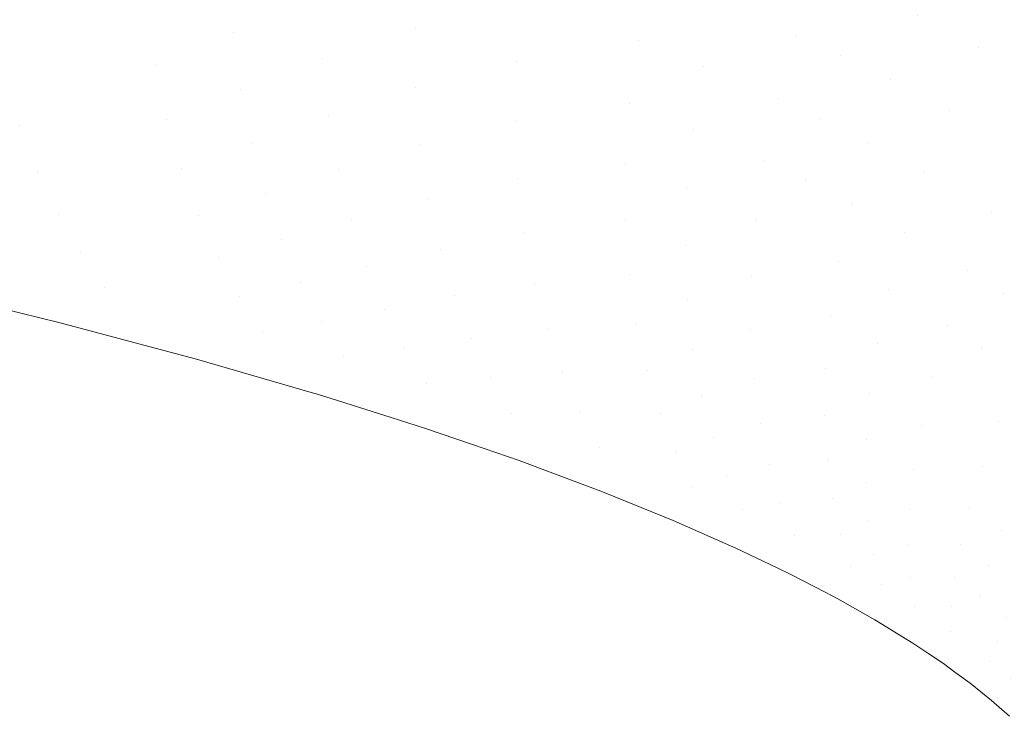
# Model space of a CAD drawing. Header units: centimetres. Extents: x -68 to 68, y -30 to 21.
# Tile 18 of 27: x 60.44 to 63.18, y 15.9 to 17.84. Entities that reach past the tile are written whole.
import ezdxf

# ---------------------------------------------------------------- set-up
doc = ezdxf.new("R2010")
doc.units = ezdxf.units.CM
doc.header["$LTSCALE"] = 2.54
doc.layers.add('Lucido design-1', color=7, linetype='Continuous')

# ---------------------------------------------------------------- blocks, each defined once
blk = doc.blocks.new('Gruppo-1')
at = {"color": 1, "linetype": 'Continuous', "lineweight": 9}
for points, invisible_edges in [([(61.2833, 18.0678, 171.862), (61.2754, 17.8956, 171.8227), (61.5378, 17.8153, 172.1847)], 11), ([(61.5378, 17.8153, 172.1847), (61.5497, 17.9882, 172.2266), (61.2833, 18.0678, 171.862)], 11), ([(61.8674, 18.0732, 172.6337), (61.8366, 17.8952, 172.5974), (62.1582, 17.7798, 172.9801)], 11), ([(62.1582, 17.7798, 172.9801), (62.1966, 17.9581, 173.0212), (61.8674, 18.0732, 172.6337)], 11), ([(62.4421, 18.0662, 173.2556), (62.3845, 17.8856, 173.2231), (62.598, 17.7956, 173.433)], 11), ([(62.598, 17.7956, 173.433), (62.6625, 17.9755, 173.4691), (62.4421, 18.0662, 173.2556)], 11), ([(60.7819, 18.0321, 171.1028), (60.7922, 17.8674, 171.0601), (61.0321, 17.8018, 171.4179)], 11), ([(61.0321, 17.8018, 171.4179), (61.0244, 17.9672, 171.4623), (60.7819, 18.0321, 171.1028)], 11), ([(63.0225, 18.0277, 173.7258), (62.9353, 17.8492, 173.7002), (63.1051, 17.7609, 173.8239)], 11), ([(63.1051, 17.7609, 173.8239), (63.1985, 17.9378, 173.852), (63.0225, 18.0277, 173.7258)], 11), ([(60.329, 17.9843, 170.3451), (60.3545, 17.8282, 170.2993), (60.8138, 17.7102, 171.0115)], 11), ([(60.8138, 17.7102, 171.0115), (60.7922, 17.8674, 171.0601), (60.329, 17.9843, 170.3451)], 11), ([(61.5497, 17.9882, 172.2266), (61.5378, 17.8153, 172.1847), (61.8195, 17.7217, 172.5517)], 11), ([(61.8195, 17.7217, 172.5517), (61.8366, 17.8952, 172.5974), (61.5497, 17.9882, 172.2266)], 11), ([(61.0244, 17.9672, 171.4623), (61.0321, 17.8018, 171.4179), (61.28, 17.7296, 171.776)], 11), ([(61.28, 17.7296, 171.776), (61.2754, 17.8956, 171.8227), (61.0244, 17.9672, 171.4623)], 11), ([(62.1966, 17.9581, 173.0212), (62.1582, 17.7798, 172.9801), (62.3407, 17.7075, 173.1786)], 11), ([(62.3407, 17.7075, 173.1786), (62.3845, 17.8856, 173.2231), (62.1966, 17.9581, 173.0212)], 11), ([(62.6625, 17.9755, 173.4691), (62.598, 17.7956, 173.433), (62.721, 17.7394, 173.5436)], 11), ([(62.721, 17.7394, 173.5436), (62.79, 17.9187, 173.582), (62.6625, 17.9755, 173.4691)], 11), ([(63.1985, 17.9378, 173.852), (63.1051, 17.7609, 173.8239), (63.3092, 17.644, 173.9511)], 11), ([(62.79, 17.9187, 173.582), (62.721, 17.7394, 173.5436), (62.8608, 17.6712, 173.659)], 11), ([(62.8608, 17.6712, 173.659), (62.9353, 17.8492, 173.7002), (62.79, 17.9187, 173.582)], 11), ([(61.2754, 17.8956, 171.8227), (61.28, 17.7296, 171.776), (61.5387, 17.6487, 172.135)], 11), ([(61.5387, 17.6487, 172.135), (61.5378, 17.8153, 172.1847), (61.2754, 17.8956, 171.8227)], 11), ([(61.8366, 17.8952, 172.5974), (61.8195, 17.7217, 172.5517), (62.1334, 17.6061, 172.9288)], 11), ([(62.1334, 17.6061, 172.9288), (62.1582, 17.7798, 172.9801), (61.8366, 17.8952, 172.5974)], 11), ([(62.3845, 17.8856, 173.2231), (62.3407, 17.7075, 173.1786), (62.547, 17.6183, 173.384)], 11), ([(62.547, 17.6183, 173.384), (62.598, 17.7956, 173.433), (62.3845, 17.8856, 173.2231)], 11), ([(60.7922, 17.8674, 171.0601), (60.8138, 17.7102, 171.0115), (61.0513, 17.6441, 171.3674)], 11), ([(61.0513, 17.6441, 171.3674), (61.0321, 17.8018, 171.4179), (60.7922, 17.8674, 171.0601)], 11), ([(62.9353, 17.8492, 173.7002), (62.8608, 17.6712, 173.659), (63.0236, 17.585, 173.7795)], 11), ([(63.0236, 17.585, 173.7795), (63.1051, 17.7609, 173.8239), (62.9353, 17.8492, 173.7002)], 11), ([(60.3545, 17.8282, 170.2993), (60.39, 17.6808, 170.2486), (60.8456, 17.5618, 170.958)], 11), ([(60.8456, 17.5618, 170.958), (60.8138, 17.7102, 171.0115), (60.3545, 17.8282, 170.2993)], 11), ([(61.0321, 17.8018, 171.4179), (61.0513, 17.6441, 171.3674), (61.2962, 17.5713, 171.723)], 11), ([(61.2962, 17.5713, 171.723), (61.28, 17.7296, 171.776), (61.0321, 17.8018, 171.4179)], 11), ([(61.5378, 17.8153, 172.1847), (61.5387, 17.6487, 172.135), (61.8151, 17.5546, 172.4978)], 11), ([(61.8151, 17.5546, 172.4978), (61.8195, 17.7217, 172.5517), (61.5378, 17.8153, 172.1847)], 11), ([(62.598, 17.7956, 173.433), (62.547, 17.6183, 173.384), (62.6653, 17.5631, 173.4917)], 11), ([(62.6653, 17.5631, 173.4917), (62.721, 17.7394, 173.5436), (62.598, 17.7956, 173.433)], 11), ([(62.1582, 17.7798, 172.9801), (62.1334, 17.6061, 172.9288), (62.3104, 17.5342, 173.1233)], 11), ([(62.3104, 17.5342, 173.1233), (62.3407, 17.7075, 173.1786), (62.1582, 17.7798, 172.9801)], 11), ([(62.721, 17.7394, 173.5436), (62.6653, 17.5631, 173.4917), (62.7993, 17.4963, 173.6038)], 11), ([(62.7993, 17.4963, 173.6038), (62.8608, 17.6712, 173.659), (62.721, 17.7394, 173.5436)], 11), ([(63.1051, 17.7609, 173.8239), (63.0236, 17.585, 173.7795), (63.2188, 17.4715, 173.9029)], 11), ([(63.2188, 17.4715, 173.9029), (63.3092, 17.644, 173.9511), (63.1051, 17.7609, 173.8239)], 11), ([(60.8138, 17.7102, 171.0115), (60.8456, 17.5618, 170.958), (61.0807, 17.4951, 171.3118)], 11), ([(61.0807, 17.4951, 171.3118), (61.0513, 17.6441, 171.3674), (60.8138, 17.7102, 171.0115)], 11), ([(61.28, 17.7296, 171.776), (61.2962, 17.5713, 171.723), (61.5512, 17.4898, 172.0788)], 11), ([(61.5512, 17.4898, 172.0788), (61.5387, 17.6487, 172.135), (61.28, 17.7296, 171.776)], 11), ([(61.8195, 17.7217, 172.5517), (61.8151, 17.5546, 172.4978), (62.1215, 17.439, 172.8687)], 11), ([(62.1215, 17.439, 172.8687), (62.1334, 17.6061, 172.9288), (61.8195, 17.7217, 172.5517)], 11), ([(62.3407, 17.7075, 173.1786), (62.3104, 17.5342, 173.1233), (62.5095, 17.446, 173.3236)], 11), ([(62.5095, 17.446, 173.3236), (62.547, 17.6183, 173.384), (62.3407, 17.7075, 173.1786)], 11), ([(60.39, 17.6808, 170.2486), (60.4341, 17.5429, 170.1941), (60.8862, 17.423, 170.9006)], 11), ([(60.8862, 17.423, 170.9006), (60.8456, 17.5618, 170.958), (60.39, 17.6808, 170.2486)], 11), ([(62.8608, 17.6712, 173.659), (62.7993, 17.4963, 173.6038), (62.9547, 17.4126, 173.7201)], 11), ([(62.9547, 17.4126, 173.7201), (63.0236, 17.585, 173.7795), (62.8608, 17.6712, 173.659)], 11), ([(59.9944, 17.6485, 169.4842), (60.0484, 17.5214, 169.4287), (60.4855, 17.415, 170.1368)], 11), ([(60.4855, 17.415, 170.1368), (60.4341, 17.5429, 170.1941), (59.9944, 17.6485, 169.4842)], 11), ([(61.0513, 17.6441, 171.3674), (61.0807, 17.4951, 171.3118), (61.3228, 17.4218, 171.6649)], 11), ([(61.3228, 17.4218, 171.6649), (61.2962, 17.5713, 171.723), (61.0513, 17.6441, 171.3674)], 11), ([(61.5387, 17.6487, 172.135), (61.5512, 17.4898, 172.0788), (61.8227, 17.3953, 172.4371)], 11), ([(61.8227, 17.3953, 172.4371), (61.8151, 17.5546, 172.4978), (61.5387, 17.6487, 172.135)], 11), ([(62.1334, 17.6061, 172.9288), (62.1215, 17.439, 172.8687), (62.2932, 17.3675, 173.0589)], 11), ([(62.2932, 17.3675, 173.0589), (62.3104, 17.5342, 173.1233), (62.1334, 17.6061, 172.9288)], 11), ([(62.547, 17.6183, 173.384), (62.5095, 17.446, 173.3236), (62.623, 17.3919, 173.428)], 11), ([(62.623, 17.3919, 173.428), (62.6653, 17.5631, 173.4917), (62.547, 17.6183, 173.384)], 11), ([(61.2962, 17.5713, 171.723), (61.3228, 17.4218, 171.6649), (61.5743, 17.3399, 172.0173)], 11), ([(61.5743, 17.3399, 172.0173), (61.5512, 17.4898, 172.0788), (61.2962, 17.5713, 171.723)], 11), ([(63.0236, 17.585, 173.7795), (62.9547, 17.4126, 173.7201), (63.1403, 17.3031, 173.8388)], 11), ([(63.1403, 17.3031, 173.8388), (63.2188, 17.4715, 173.9029), (63.0236, 17.585, 173.7795)], 11), ([(60.4341, 17.5429, 170.1941), (60.4855, 17.415, 170.1368), (60.9344, 17.2941, 170.8403)], 11), ([(60.9344, 17.2941, 170.8403), (60.8862, 17.423, 170.9006), (60.4341, 17.5429, 170.1941)], 11), ([(60.8456, 17.5618, 170.958), (60.8862, 17.423, 170.9006), (61.1191, 17.3558, 171.2523)], 11), ([(61.1191, 17.3558, 171.2523), (61.0807, 17.4951, 171.3118), (60.8456, 17.5618, 170.958)], 11), ([(61.8151, 17.5546, 172.4978), (61.8227, 17.3953, 172.4371), (62.1217, 17.2799, 172.8013)], 11), ([(62.1217, 17.2799, 172.8013), (62.1215, 17.439, 172.8687), (61.8151, 17.5546, 172.4978)], 11), ([(62.6653, 17.5631, 173.4917), (62.623, 17.3919, 173.428), (62.7508, 17.3269, 173.5361)], 11), ([(62.7508, 17.3269, 173.5361), (62.7993, 17.4963, 173.6038), (62.6653, 17.5631, 173.4917)], 11), ([(60.0484, 17.5214, 169.4287), (60.1084, 17.4045, 169.3713), (60.5431, 17.2972, 170.0774)], 11), ([(60.5431, 17.2972, 170.0774), (60.4855, 17.415, 170.1368), (60.0484, 17.5214, 169.4287)], 11), ([(62.3104, 17.5342, 173.1233), (62.2932, 17.3675, 173.0589), (62.4849, 17.2807, 173.2534)], 11), ([(62.4849, 17.2807, 173.2534), (62.5095, 17.446, 173.3236), (62.3104, 17.5342, 173.1233)], 11), ([(61.0807, 17.4951, 171.3118), (61.1191, 17.3558, 171.2523), (61.3586, 17.2819, 171.6027)], 11), ([(61.3586, 17.2819, 171.6027), (61.3228, 17.4218, 171.6649), (61.0807, 17.4951, 171.3118)], 11), ([(61.5512, 17.4898, 172.0788), (61.5743, 17.3399, 172.0173), (61.841, 17.2452, 172.3709)], 11), ([(61.841, 17.2452, 172.3709), (61.8227, 17.3953, 172.4371), (61.5512, 17.4898, 172.0788)], 11), ([(62.7993, 17.4963, 173.6038), (62.7508, 17.3269, 173.5361), (62.8985, 17.246, 173.6477)], 11), ([(62.8985, 17.246, 173.6477), (62.9547, 17.4126, 173.7201), (62.7993, 17.4963, 173.6038)], 11), ([(63.2188, 17.4715, 173.9029), (63.1403, 17.3031, 173.8388), (63.2475, 17.2349, 173.8969)], 11), ([(62.1215, 17.439, 172.8687), (62.1217, 17.2799, 172.8013), (62.288, 17.2091, 172.9868)], 11), ([(62.288, 17.2091, 172.9868), (62.2932, 17.3675, 173.0589), (62.1215, 17.439, 172.8687)], 11), ([(62.623, 17.3919, 173.428), (62.5095, 17.446, 173.3236), (62.4849, 17.2807, 173.2534)], 11), ([(60.4855, 17.415, 170.1368), (60.5431, 17.2972, 170.0774), (60.9889, 17.1755, 170.7779)], 11), ([(60.9889, 17.1755, 170.7779), (60.9344, 17.2941, 170.8403), (60.4855, 17.415, 170.1368)], 11), ([(60.8862, 17.423, 170.9006), (60.9344, 17.2941, 170.8403), (61.1652, 17.2265, 171.1899)], 11), ([(61.1652, 17.2265, 171.1899), (61.1191, 17.3558, 171.2523), (60.8862, 17.423, 170.9006)], 11), ([(61.3228, 17.4218, 171.6649), (61.3586, 17.2819, 171.6027), (61.6067, 17.1997, 171.9517)], 11), ([(61.6067, 17.1997, 171.9517), (61.5743, 17.3399, 172.0173), (61.3228, 17.4218, 171.6649)], 11), ([(62.9547, 17.4126, 173.7201), (62.8985, 17.246, 173.6477), (63.074, 17.1411, 173.761)], 11), ([(63.074, 17.1411, 173.761), (63.1403, 17.3031, 173.8388), (62.9547, 17.4126, 173.7201)], 11), ([(60.6056, 17.1896, 170.0168), (60.1084, 17.4045, 169.3713), (60.2415, 17.2009, 169.2532)], 11), ([(60.6056, 17.1896, 170.0168), (60.5431, 17.2972, 170.0774), (60.1084, 17.4045, 169.3713)], 11), ([(61.8227, 17.3953, 172.4371), (61.841, 17.2452, 172.3709), (62.1328, 17.1301, 172.7281)], 11), ([(62.1328, 17.1301, 172.7281), (62.1217, 17.2799, 172.8013), (61.8227, 17.3953, 172.4371)], 11), ([(62.4849, 17.2807, 173.2534), (62.7152, 17.1648, 173.4578), (62.623, 17.3919, 173.428)], 11), ([(62.7152, 17.1648, 173.4578), (62.7508, 17.3269, 173.5361), (62.623, 17.3919, 173.428)], 11), ([(61.1191, 17.3558, 171.2523), (61.1652, 17.2265, 171.1899), (61.4021, 17.1522, 171.5375)], 11), ([(61.4021, 17.1522, 171.5375), (61.3586, 17.2819, 171.6027), (61.1191, 17.3558, 171.2523)], 11), ([(62.2932, 17.3675, 173.0589), (62.288, 17.2091, 172.9868), (62.4725, 17.1239, 173.1751)], 11), ([(62.4725, 17.1239, 173.1751), (62.4849, 17.2807, 173.2534), (62.2932, 17.3675, 173.0589)], 11), ([(61.5743, 17.3399, 172.0173), (61.6067, 17.1997, 171.9517), (61.8688, 17.1049, 172.3004)], 11), ([(61.8688, 17.1049, 172.3004), (61.841, 17.2452, 172.3709), (61.5743, 17.3399, 172.0173)], 11), ([(62.7508, 17.3269, 173.5361), (62.7152, 17.1648, 173.4578), (62.8549, 17.087, 173.5643)], 11), ([(62.8549, 17.087, 173.5643), (62.8985, 17.246, 173.6477), (62.7508, 17.3269, 173.5361)], 11), ([(60.5431, 17.2972, 170.0774), (60.6056, 17.1896, 170.0168), (61.0485, 17.0671, 170.7143)], 11), ([(61.0485, 17.0671, 170.7143), (60.9889, 17.1755, 170.7779), (60.5431, 17.2972, 170.0774)], 11), ([(63.1403, 17.3031, 173.8388), (63.074, 17.1411, 173.761), (63.1749, 17.0762, 173.8161)], 11), ([(63.1749, 17.0762, 173.8161), (63.2475, 17.2349, 173.8969), (63.1403, 17.3031, 173.8388)], 11), ([(60.9344, 17.2941, 170.8403), (60.9889, 17.1755, 170.7779), (61.2177, 17.1075, 171.1254)], 11), ([(61.2177, 17.1075, 171.1254), (61.1652, 17.2265, 171.1899), (60.9344, 17.2941, 170.8403)], 11), ([(61.3586, 17.2819, 171.6027), (61.4021, 17.1522, 171.5375), (61.6471, 17.0697, 171.883)], 11), ([(61.6471, 17.0697, 171.883), (61.6067, 17.1997, 171.9517), (61.3586, 17.2819, 171.6027)], 11), ([(62.1217, 17.2799, 172.8013), (62.1328, 17.1301, 172.7281), (62.2939, 17.0602, 172.9086)], 11), ([(62.2939, 17.0602, 172.9086), (62.288, 17.2091, 172.9868), (62.1217, 17.2799, 172.8013)], 11), ([(62.4849, 17.2807, 173.2534), (62.4725, 17.1239, 173.1751), (62.6916, 17.0116, 173.3709)], 11), ([(62.6916, 17.0116, 173.3709), (62.7152, 17.1648, 173.4578), (62.4849, 17.2807, 173.2534)], 11), ([(61.841, 17.2452, 172.3709), (61.8688, 17.1049, 172.3004), (62.1537, 16.9905, 172.6505)], 11), ([(62.1537, 16.9905, 172.6505), (62.1328, 17.1301, 172.7281), (61.841, 17.2452, 172.3709)], 11), ([(62.8985, 17.246, 173.6477), (62.8549, 17.087, 173.5643), (63.0197, 16.9871, 173.6715)], 11), ([(63.0197, 16.9871, 173.6715), (63.074, 17.1411, 173.761), (62.8985, 17.246, 173.6477)], 11), ([(61.1652, 17.2265, 171.1899), (61.2177, 17.1075, 171.1254), (61.4523, 17.0329, 171.4704)], 11), ([(61.4523, 17.0329, 171.4704), (61.4021, 17.1522, 171.5375), (61.1652, 17.2265, 171.1899)], 11), ([(63.2475, 17.2349, 173.8969), (63.1749, 17.0762, 173.8161), (63.2864, 17.0005, 173.8682)], 11), ([(60.2415, 17.2009, 169.2532), (60.6719, 17.092, 169.9555), (60.6056, 17.1896, 170.0168)], 11), ([(60.6719, 17.092, 169.9555), (60.2415, 17.2009, 169.2532), (60.545, 16.9958, 169.3986)], 11), ([(60.2415, 17.2009, 169.2532), (60.3861, 17.0347, 169.1343), (60.545, 16.9958, 169.3986)], 9), ([(60.6056, 17.1896, 170.0168), (60.6719, 17.092, 169.9555), (61.1121, 16.9688, 170.6502)], 11), ([(61.1121, 16.9688, 170.6502), (61.0485, 17.0671, 170.7143), (60.6056, 17.1896, 170.0168)], 11), ([(61.6067, 17.1997, 171.9517), (61.6471, 17.0697, 171.883), (61.9047, 16.975, 172.2269)], 11), ([(61.9047, 16.975, 172.2269), (61.8688, 17.1049, 172.3004), (61.6067, 17.1997, 171.9517)], 11), ([(62.288, 17.2091, 172.9868), (62.2939, 17.0602, 172.9086), (62.4713, 16.9767, 173.0906)], 11), ([(62.4713, 16.9767, 173.0906), (62.4725, 17.1239, 173.1751), (62.288, 17.2091, 172.9868)], 11), ([(60.9889, 17.1755, 170.7779), (61.0485, 17.0671, 170.7143), (61.2755, 16.9988, 171.0597)], 11), ([(61.2755, 16.9988, 171.0597), (61.2177, 17.1075, 171.1254), (60.9889, 17.1755, 170.7779)], 11), ([(62.7152, 17.1648, 173.4578), (62.6916, 17.0116, 173.3709), (62.8232, 16.9372, 173.4719)], 11), ([(62.8232, 16.9372, 173.4719), (62.8549, 17.087, 173.5643), (62.7152, 17.1648, 173.4578)], 11), ([(61.4021, 17.1522, 171.5375), (61.4523, 17.0329, 171.4704), (61.6942, 16.9502, 171.8124)], 11), ([(61.6942, 16.9502, 171.8124), (61.6471, 17.0697, 171.883), (61.4021, 17.1522, 171.5375)], 11), ([(63.074, 17.1411, 173.761), (63.0197, 16.9871, 173.6715), (63.1142, 16.9258, 173.7235)], 11), ([(63.1142, 16.9258, 173.7235), (63.1749, 17.0762, 173.8161), (63.074, 17.1411, 173.761)], 11), ([(61.2177, 17.1075, 171.1254), (61.2755, 16.9988, 171.0597), (61.5077, 16.924, 171.4021)], 11), ([(61.5077, 16.924, 171.4021), (61.4523, 17.0329, 171.4704), (61.2177, 17.1075, 171.1254)], 11), ([(61.8688, 17.1049, 172.3004), (61.9047, 16.975, 172.2269), (62.183, 16.8614, 172.5698)], 11), ([(62.183, 16.8614, 172.5698), (62.1537, 16.9905, 172.6505), (61.8688, 17.1049, 172.3004)], 11), ([(62.1328, 17.1301, 172.7281), (62.1537, 16.9905, 172.6505), (62.3098, 16.9215, 172.8259)], 11), ([(62.3098, 16.9215, 172.8259), (62.2939, 17.0602, 172.9086), (62.1328, 17.1301, 172.7281)], 11), ([(62.4725, 17.1239, 173.1751), (62.4713, 16.9767, 173.0906), (62.6793, 16.8683, 173.2774)], 11), ([(62.6793, 16.8683, 173.2774), (62.6916, 17.0116, 173.3709), (62.4725, 17.1239, 173.1751)], 11), ([(60.545, 16.9958, 169.3986), (60.8127, 16.9244, 169.8331), (60.6719, 17.092, 169.9555)], 10), ([(61.1121, 16.9688, 170.6502), (60.6719, 17.092, 169.9555), (60.9282, 16.8936, 170.0206)], 11), ([(60.6719, 17.092, 169.9555), (60.8127, 16.9244, 169.8331), (60.9282, 16.8936, 170.0206)], 9), ([(62.8549, 17.087, 173.5643), (62.8232, 16.9372, 173.4719), (62.9774, 16.8427, 173.5727)], 11), ([(62.9774, 16.8427, 173.5727), (63.0197, 16.9871, 173.6715), (62.8549, 17.087, 173.5643)], 11), ([(63.1749, 17.0762, 173.8161), (63.1142, 16.9258, 173.7235), (63.2182, 16.8546, 173.7723)], 11), ([(63.2182, 16.8546, 173.7723), (63.2864, 17.0005, 173.8682), (63.1749, 17.0762, 173.8161)], 11), ([(61.0485, 17.0671, 170.7143), (61.1121, 16.9688, 170.6502), (61.3373, 16.9002, 170.9936)], 11), ([(61.3373, 16.9002, 170.9936), (61.2755, 16.9988, 171.0597), (61.0485, 17.0671, 170.7143)], 11), ([(61.6471, 17.0697, 171.883), (61.6942, 16.9502, 171.8124), (61.9477, 16.8557, 172.1515)], 11), ([(61.9477, 16.8557, 172.1515), (61.9047, 16.975, 172.2269), (61.6471, 17.0697, 171.883)], 11), ([(62.2939, 17.0602, 172.9086), (62.3098, 16.9215, 172.8259), (62.4801, 16.84, 173.0014)], 11), ([(62.4801, 16.84, 173.0014), (62.4713, 16.9767, 173.0906), (62.2939, 17.0602, 172.9086)], 11), ([(61.4523, 17.0329, 171.4704), (61.5077, 16.924, 171.4021), (61.7468, 16.8412, 171.7407)], 11), ([(61.7468, 16.8412, 171.7407), (61.6942, 16.9502, 171.8124), (61.4523, 17.0329, 171.4704)], 11), ([(61.2755, 16.9988, 171.0597), (61.3373, 16.9002, 170.9936), (61.5674, 16.8253, 171.3334)], 11), ([(61.5674, 16.8253, 171.3334), (61.5077, 16.924, 171.4021), (61.2755, 16.9988, 171.0597)], 11), ([(62.6916, 17.0116, 173.3709), (62.6793, 16.8683, 173.2774), (62.8028, 16.7976, 173.3726)], 11), ([(62.8028, 16.7976, 173.3726), (62.8232, 16.9372, 173.4719), (62.6916, 17.0116, 173.3709)], 11), ([(60.9282, 16.8936, 170.0206), (61.2474, 16.8008, 170.5228), (61.1121, 16.9688, 170.6502)], 10), ([(61.3373, 16.9002, 170.9936), (61.1121, 16.9688, 170.6502), (61.2677, 16.7949, 170.5547)], 11), ([(61.1121, 16.9688, 170.6502), (61.2474, 16.8008, 170.5228), (61.2677, 16.7949, 170.5547)], 9), ([(61.9047, 16.975, 172.2269), (61.9477, 16.8557, 172.1515), (62.2196, 16.7432, 172.4872)], 11), ([(62.2196, 16.7432, 172.4872), (62.183, 16.8614, 172.5698), (61.9047, 16.975, 172.2269)], 11), ([(62.1537, 16.9905, 172.6505), (62.183, 16.8614, 172.5698), (62.3342, 16.7936, 172.7402)], 11), ([(62.3342, 16.7936, 172.7402), (62.3098, 16.9215, 172.8259), (62.1537, 16.9905, 172.6505)], 11), ([(62.4713, 16.9767, 173.0906), (62.4801, 16.84, 173.0014), (62.6772, 16.7358, 173.1791)], 11), ([(62.6772, 16.7358, 173.1791), (62.6793, 16.8683, 173.2774), (62.4713, 16.9767, 173.0906)], 11), ([(63.1142, 16.9258, 173.7235), (63.0197, 16.9871, 173.6715), (62.9774, 16.8427, 173.5727)], 11), ([(61.6942, 16.9502, 171.8124), (61.7468, 16.8412, 171.7407), (61.9963, 16.747, 172.0751)], 11), ([(61.9963, 16.747, 172.0751), (61.9477, 16.8557, 172.1515), (61.6942, 16.9502, 171.8124)], 11), ([(61.5077, 16.924, 171.4021), (61.5674, 16.8253, 171.3334), (61.8038, 16.7425, 171.6688)], 11), ([(61.8038, 16.7425, 171.6688), (61.7468, 16.8412, 171.7407), (61.5077, 16.924, 171.4021)], 11), ([(62.3098, 16.9215, 172.8259), (62.3342, 16.7936, 172.7402), (62.4978, 16.7142, 172.9091)], 11), ([(62.4978, 16.7142, 172.9091), (62.4801, 16.84, 173.0014), (62.3098, 16.9215, 172.8259)], 11), ([(62.8232, 16.9372, 173.4719), (62.8028, 16.7976, 173.3726), (62.9462, 16.7088, 173.4668)], 11), ([(62.9462, 16.7088, 173.4668), (62.9774, 16.8427, 173.5727), (62.8232, 16.9372, 173.4719)], 11), ([(62.9774, 16.8427, 173.5727), (63.1614, 16.7188, 173.6667), (63.1142, 16.9258, 173.7235)], 11), ([(63.1614, 16.7188, 173.6667), (63.2182, 16.8546, 173.7723), (63.1142, 16.9258, 173.7235)], 11), ([(61.2677, 16.7949, 170.5547), (61.47, 16.7309, 170.8618), (61.3373, 16.9002, 170.9936)], 10), ([(61.5674, 16.8253, 171.3334), (61.3373, 16.9002, 170.9936), (61.5626, 16.7016, 171.0023)], 11), ([(61.3373, 16.9002, 170.9936), (61.47, 16.7309, 170.8618), (61.5626, 16.7016, 171.0023)], 9), ([(62.183, 16.8614, 172.5698), (62.2196, 16.7432, 172.4872), (62.3661, 16.6765, 172.6526)], 11), ([(62.3661, 16.6765, 172.6526), (62.3342, 16.7936, 172.7402), (62.183, 16.8614, 172.5698)], 11), ([(62.6793, 16.8683, 173.2774), (62.6772, 16.7358, 173.1791), (62.7928, 16.6689, 173.2685)], 11), ([(62.7928, 16.6689, 173.2685), (62.8028, 16.7976, 173.3726), (62.6793, 16.8683, 173.2774)], 11), ([(61.7468, 16.8412, 171.7407), (61.8038, 16.7425, 171.6688), (62.0495, 16.6486, 171.9985)], 11), ([(62.0495, 16.6486, 171.9985), (61.9963, 16.747, 172.0751), (61.7468, 16.8412, 171.7407)], 11), ([(61.9477, 16.8557, 172.1515), (61.9963, 16.747, 172.0751), (62.2621, 16.6356, 172.4038)], 11), ([(62.2621, 16.6356, 172.4038), (62.2196, 16.7432, 172.4872), (61.9477, 16.8557, 172.1515)], 11), ([(62.4801, 16.84, 173.0014), (62.4978, 16.7142, 172.9091), (62.6843, 16.6144, 173.0777)], 11), ([(62.6843, 16.6144, 173.0777), (62.6772, 16.7358, 173.1791), (62.4801, 16.84, 173.0014)], 11), ([(62.9774, 16.8427, 173.5727), (62.9462, 16.7088, 173.4668), (63.1156, 16.5938, 173.5537)], 11), ([(63.1156, 16.5938, 173.5537), (63.1614, 16.7188, 173.6667), (62.9774, 16.8427, 173.5727)], 11), ([(63.2182, 16.8546, 173.7723), (63.1614, 16.7188, 173.6667), (63.2678, 16.6412, 173.7073)], 11), ([(61.5626, 16.7016, 171.0023), (61.6963, 16.6556, 171.1966), (61.5674, 16.8253, 171.3334)], 10), ([(61.5674, 16.8253, 171.3334), (61.6963, 16.6556, 171.1966), (61.8263, 16.6109, 171.3857)], 9), ([(61.8263, 16.6109, 171.3857), (61.8038, 16.7425, 171.6688), (61.5674, 16.8253, 171.3334)], 11), ([(62.3342, 16.7936, 172.7402), (62.3661, 16.6765, 172.6526), (62.5231, 16.5994, 172.8151)], 11), ([(62.5231, 16.5994, 172.8151), (62.4978, 16.7142, 172.9091), (62.3342, 16.7936, 172.7402)], 11), ([(62.8028, 16.7976, 173.3726), (62.7928, 16.6689, 173.2685), (62.9254, 16.586, 173.3559)], 11), ([(62.9254, 16.586, 173.3559), (62.9462, 16.7088, 173.4668), (62.8028, 16.7976, 173.3726)], 11), ([(61.8038, 16.7425, 171.6688), (61.9276, 16.573, 171.5258), (62.0537, 16.5259, 171.7003)], 9), ([(62.0537, 16.5259, 171.7003), (62.0495, 16.6486, 171.9985), (61.8038, 16.7425, 171.6688)], 11), ([(61.8263, 16.6109, 171.3857), (61.9276, 16.573, 171.5258), (61.8038, 16.7425, 171.6688)], 10), ([(61.9963, 16.747, 172.0751), (62.0495, 16.6486, 171.9985), (62.3095, 16.5385, 172.3206)], 11), ([(62.3095, 16.5385, 172.3206), (62.2621, 16.6356, 172.4038), (61.9963, 16.747, 172.0751)], 11), ([(62.2196, 16.7432, 172.4872), (62.2621, 16.6356, 172.4038), (62.4041, 16.5703, 172.5644)], 11), ([(62.4041, 16.5703, 172.5644), (62.3661, 16.6765, 172.6526), (62.2196, 16.7432, 172.4872)], 11), ([(62.6772, 16.7358, 173.1791), (62.6843, 16.6144, 173.0777), (62.792, 16.5513, 173.1612)], 11), ([(62.792, 16.5513, 173.1612), (62.7928, 16.6689, 173.2685), (62.6772, 16.7358, 173.1791)], 11), ([(62.4978, 16.7142, 172.9091), (62.5231, 16.5994, 172.8151), (62.6992, 16.5041, 172.9747)], 11), ([(62.6992, 16.5041, 172.9747), (62.6843, 16.6144, 173.0777), (62.4978, 16.7142, 172.9091)], 11), ([(62.9462, 16.7088, 173.4668), (62.9254, 16.586, 173.3559), (63.0803, 16.4801, 173.4356)], 11), ([(63.0803, 16.4801, 173.4356), (63.1156, 16.5938, 173.5537), (62.9462, 16.7088, 173.4668)], 11), ([(63.1614, 16.7188, 173.6667), (63.1156, 16.5938, 173.5537), (63.213, 16.5225, 173.591)], 11), ([(63.213, 16.5225, 173.591), (63.2678, 16.6412, 173.7073), (63.1614, 16.7188, 173.6667)], 11), ([(62.3661, 16.6765, 172.6526), (62.4041, 16.5703, 172.5644), (62.5548, 16.4954, 172.7206)], 11), ([(62.5548, 16.4954, 172.7206), (62.5231, 16.5994, 172.8151), (62.3661, 16.6765, 172.6526)], 11), ([(62.7928, 16.6689, 173.2685), (62.792, 16.5513, 173.1612), (62.914, 16.4744, 173.2419)], 11), ([(62.914, 16.4744, 173.2419), (62.9254, 16.586, 173.3559), (62.7928, 16.6689, 173.2685)], 11), ([(62.3095, 16.5385, 172.3206), (62.0495, 16.6486, 171.9985), (62.2552, 16.4441, 171.963)], 11), ([(62.0495, 16.6486, 171.9985), (62.1662, 16.4802, 171.8469), (62.2552, 16.4441, 171.963)], 9), ([(62.0537, 16.5259, 171.7003), (62.1662, 16.4802, 171.8469), (62.0495, 16.6486, 171.9985)], 10), ([(62.2621, 16.6356, 172.4038), (62.3095, 16.5385, 172.3206), (62.4471, 16.4746, 172.4765)], 11), ([(62.4471, 16.4746, 172.4765), (62.4041, 16.5703, 172.5644), (62.2621, 16.6356, 172.4038)], 11), ([(62.6843, 16.6144, 173.0777), (62.6992, 16.5041, 172.9747), (62.7993, 16.445, 173.0525)], 11), ([(62.7993, 16.445, 173.0525), (62.792, 16.5513, 173.1612), (62.6843, 16.6144, 173.0777)], 11), ([(62.5231, 16.5994, 172.8151), (62.5548, 16.4954, 172.7206), (62.721, 16.4047, 172.8715)], 11), ([(62.721, 16.4047, 172.8715), (62.6992, 16.5041, 172.9747), (62.5231, 16.5994, 172.8151)], 11), ([(62.9254, 16.586, 173.3559), (62.914, 16.4744, 173.2419), (63.0546, 16.3777, 173.3145)], 11), ([(63.0546, 16.3777, 173.3145), (63.0803, 16.4801, 173.4356), (62.9254, 16.586, 173.3559)], 11), ([(63.1156, 16.5938, 173.5537), (63.0803, 16.4801, 173.4356), (63.1686, 16.4151, 173.4695)], 11), ([(63.1686, 16.4151, 173.4695), (63.213, 16.5225, 173.591), (63.1156, 16.5938, 173.5537)], 11), ([(62.4041, 16.5703, 172.5644), (62.4471, 16.4746, 172.4765), (62.5917, 16.4021, 172.6266)], 11), ([(62.5917, 16.4021, 172.6266), (62.5548, 16.4954, 172.7206), (62.4041, 16.5703, 172.5644)], 11), ([(62.2552, 16.4441, 171.963), (62.4148, 16.3736, 172.157), (62.3095, 16.5385, 172.3206)], 10), ([(62.4471, 16.4746, 172.4765), (62.3095, 16.5385, 172.3206), (62.4296, 16.3671, 172.1751)], 11), ([(62.3095, 16.5385, 172.3206), (62.4148, 16.3736, 172.157), (62.4296, 16.3671, 172.1751)], 9), ([(62.792, 16.5513, 173.1612), (62.7993, 16.445, 173.0525), (62.9111, 16.374, 173.1266)], 11), ([(62.9111, 16.374, 173.1266), (62.914, 16.4744, 173.2419), (62.792, 16.5513, 173.1612)], 11), ([(62.6992, 16.5041, 172.9747), (62.721, 16.4047, 172.8715), (62.8137, 16.3495, 172.9437)], 11), ([(62.8137, 16.3495, 172.9437), (62.7993, 16.445, 173.0525), (62.6992, 16.5041, 172.9747)], 11), ([(63.213, 16.5225, 173.591), (63.1686, 16.4151, 173.4695), (63.2652, 16.34, 173.4963)], 11), ([(62.4296, 16.3671, 172.1751), (62.5447, 16.312, 172.3037), (62.4471, 16.4746, 172.4765)], 10), ([(62.5917, 16.4021, 172.6266), (62.4471, 16.4746, 172.4765), (62.5824, 16.2939, 172.3458)], 11), ([(62.4471, 16.4746, 172.4765), (62.5447, 16.312, 172.3037), (62.5824, 16.2939, 172.3458)], 9), ([(62.5548, 16.4954, 172.7206), (62.5917, 16.4021, 172.6266), (62.7484, 16.3159, 172.7691)], 11), ([(62.7484, 16.3159, 172.7691), (62.721, 16.4047, 172.8715), (62.5548, 16.4954, 172.7206)], 11), ([(62.914, 16.4744, 173.2419), (62.9111, 16.374, 173.1266), (63.0378, 16.2865, 173.1921)], 11), ([(63.0378, 16.2865, 173.1921), (63.0546, 16.3777, 173.3145), (62.914, 16.4744, 173.2419)], 11), ([(63.0803, 16.4801, 173.4356), (63.0546, 16.3777, 173.3145), (63.134, 16.3191, 173.345)], 11), ([(63.134, 16.3191, 173.345), (63.1686, 16.4151, 173.4695), (63.0803, 16.4801, 173.4356)], 11), ([(62.7993, 16.445, 173.0525), (62.8137, 16.3495, 172.9437), (62.9156, 16.2845, 173.0113)], 11), ([(62.9156, 16.2845, 173.0113), (62.9111, 16.374, 173.1266), (62.7993, 16.445, 173.0525)], 11), ([(62.5824, 16.2939, 172.3458), (62.678, 16.2442, 172.4424), (62.5917, 16.4021, 172.6266)], 10), ([(62.7484, 16.3159, 172.7691), (62.5917, 16.4021, 172.6266), (62.7136, 16.2257, 172.4783)], 11), ([(62.5917, 16.4021, 172.6266), (62.678, 16.2442, 172.4424), (62.7136, 16.2257, 172.4783)], 9), ([(62.721, 16.4047, 172.8715), (62.7484, 16.3159, 172.7691), (62.8341, 16.2646, 172.8359)], 11), ([(62.8341, 16.2646, 172.8359), (62.8137, 16.3495, 172.9437), (62.721, 16.4047, 172.8715)], 11), ([(63.1686, 16.4151, 173.4695), (63.134, 16.3191, 173.345), (63.2201, 16.2519, 173.369)], 11), ([(63.2201, 16.2519, 173.369), (63.2652, 16.34, 173.4963), (63.1686, 16.4151, 173.4695)], 11), ([(62.9111, 16.374, 173.1266), (62.9156, 16.2845, 173.0113), (63.0287, 16.206, 173.07)], 11), ([(63.0287, 16.206, 173.07), (63.0378, 16.2865, 173.1921), (62.9111, 16.374, 173.1266)], 11), ([(63.0546, 16.3777, 173.3145), (63.0378, 16.2865, 173.1921), (63.1083, 16.2342, 173.2193)], 11), ([(63.1083, 16.2342, 173.2193), (63.134, 16.3191, 173.345), (63.0546, 16.3777, 173.3145)], 11), ([(62.8137, 16.3495, 172.9437), (62.8341, 16.2646, 172.8359), (62.9264, 16.2054, 172.8973)], 11), ([(62.9264, 16.2054, 172.8973), (62.9156, 16.2845, 173.0113), (62.8137, 16.3495, 172.9437)], 11), ([(62.7136, 16.2257, 172.4783), (62.8165, 16.1674, 172.5698), (62.7484, 16.3159, 172.7691)], 10), ([(62.8341, 16.2646, 172.8359), (62.7484, 16.3159, 172.7691), (62.8255, 16.1623, 172.5777)], 11), ([(62.7484, 16.3159, 172.7691), (62.8165, 16.1674, 172.5698), (62.8255, 16.1623, 172.5777)], 9), ([(63.134, 16.3191, 173.345), (63.1083, 16.2342, 173.2193), (63.1842, 16.1749, 173.2405)], 11), ([(63.1842, 16.1749, 173.2405), (63.2201, 16.2519, 173.369), (63.134, 16.3191, 173.345)], 11), ([(62.9156, 16.2845, 173.0113), (62.9264, 16.2054, 172.8973), (63.0265, 16.1357, 172.9494)], 11), ([(63.0265, 16.1357, 172.9494), (63.0287, 16.206, 173.07), (62.9156, 16.2845, 173.0113)], 11), ([(63.1083, 16.2342, 173.2193), (63.0378, 16.2865, 173.1921), (63.0287, 16.206, 173.07)], 11), ([(62.8255, 16.1623, 172.5777), (62.8892, 16.123, 172.6257), (62.8341, 16.2646, 172.8359)], 10), ([(62.9264, 16.2054, 172.8973), (62.8341, 16.2646, 172.8359), (62.9226, 16.1025, 172.6508)], 11), ([(62.8341, 16.2646, 172.8359), (62.8892, 16.123, 172.6257), (62.9226, 16.1025, 172.6508)], 9), ([(63.1083, 16.2342, 173.2193), (63.0287, 16.206, 173.07), (63.1567, 16.1082, 173.1125)], 11), ([(63.1567, 16.1082, 173.1125), (63.1842, 16.1749, 173.2405), (63.1083, 16.2342, 173.2193)], 11), ([(62.9226, 16.1025, 172.6508), (62.9636, 16.0749, 172.6754), (62.9264, 16.2054, 172.8973)], 10), ([(62.9264, 16.2054, 172.8973), (62.9636, 16.0749, 172.6754), (63.0072, 16.0456, 172.7016)], 9), ([(63.0072, 16.0456, 172.7016), (63.0265, 16.1357, 172.9494), (62.9264, 16.2054, 172.8973)], 11), ([(63.0287, 16.206, 173.07), (63.0265, 16.1357, 172.9494), (63.1368, 16.0513, 172.9862)], 11), ([(63.1368, 16.0513, 172.9862), (63.1567, 16.1082, 173.1125), (63.0287, 16.206, 173.07)], 11), ([(63.1842, 16.1749, 173.2405), (63.1567, 16.1082, 173.1125), (63.225, 16.0516, 173.1233)], 11), ([(63.0072, 16.0456, 172.7016), (63.0392, 16.0221, 172.7152), (63.0265, 16.1357, 172.9494)], 10), ([(63.0265, 16.1357, 172.9494), (63.0392, 16.0221, 172.7152), (63.0814, 15.991, 172.7333)], 9), ([(63.0814, 15.991, 172.7333), (63.1368, 16.0513, 172.9862), (63.0265, 16.1357, 172.9494)], 11), ([(63.1567, 16.1082, 173.1125), (63.1368, 16.0513, 172.9862), (63.1945, 16.0034, 172.9955)], 11), ([(63.1945, 16.0034, 172.9955), (63.225, 16.0516, 173.1233), (63.1567, 16.1082, 173.1125)], 11), ([(63.0814, 15.991, 172.7333), (63.1162, 15.9631, 172.7417), (63.1368, 16.0513, 172.9862)], 10), ([(63.1368, 16.0513, 172.9862), (63.1162, 15.9631, 172.7417), (63.1411, 15.9431, 172.7477)], 9), ([(63.1411, 15.9431, 172.7477), (63.1945, 16.0034, 172.9955), (63.1368, 16.0513, 172.9862)], 11), ([(63.1945, 16.0034, 172.9955), (63.1411, 15.9431, 172.7477), (63.1914, 15.8989, 172.7493)], 9)]:
    blk.add_3dface(points, dxfattribs=dict(at, invisible_edges=invisible_edges))

msp = doc.modelspace()

# ---------------------------------------------------------------- block references
at = {"layer": 'Lucido design-1', "color": 1, "true_color": 0xff0000}
msp.add_blockref('Gruppo-1', (0, 0), dxfattribs=at)

doc.saveas('drawing.dxf')
